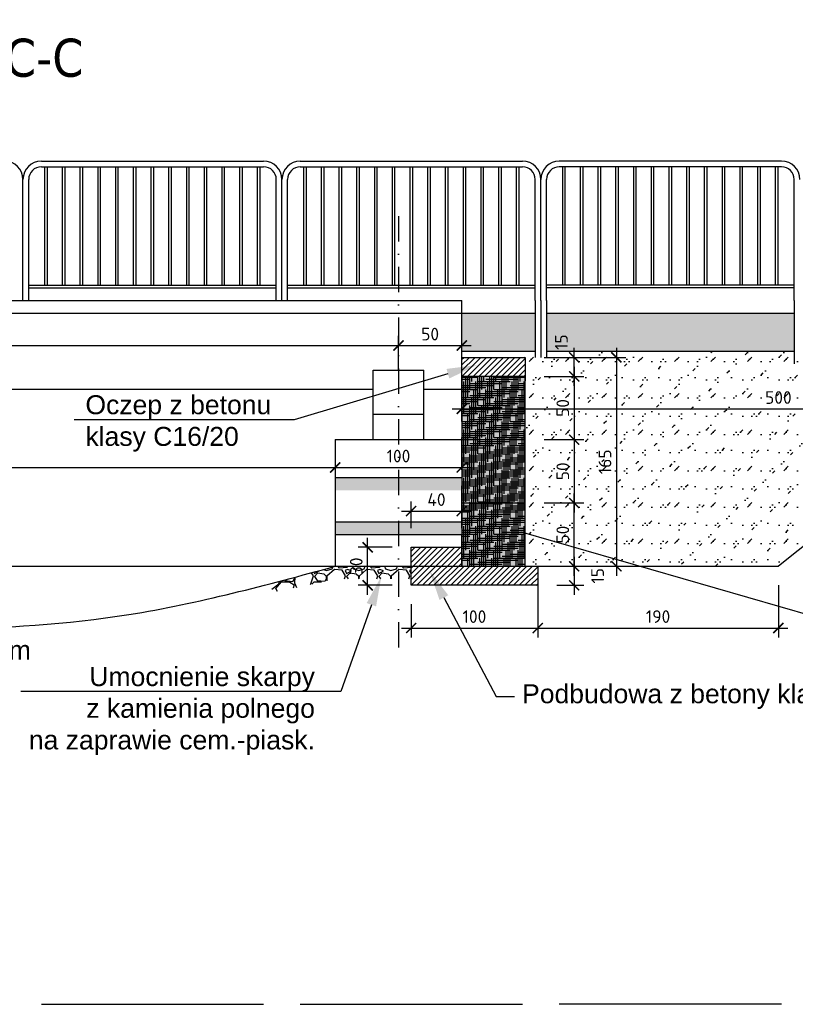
# Model space of a CAD drawing. Header units: millimetres. Extents: x 39946 to 45217, y -14924 to -13018.
# Tile 9 of 10: x 43553 to 44165, y -13811 to -13033. Entities that reach past the tile are written whole.
import ezdxf
from ezdxf import colors
from ezdxf.entities.mleader import LeaderData, LeaderLine
from ezdxf.math import Vec2, Vec3

# ---------------------------------------------------------------- set-up
doc = ezdxf.new("R2010")
doc.units = ezdxf.units.MM
doc.header["$LTSCALE"] = 40
doc.header["$PDMODE"] = 35
doc.header["$PDSIZE"] = 10
doc.linetypes.add('DASHDOT', pattern=[1, 0.5, -0.25, 0, -0.25])
doc.linetypes.add('DASHED2', pattern=[0.375, 0.25, -0.125])
doc.layers.get('0').transparency = 0.4
doc.layers.get('Defpoints').transparency = 0.4
for name, color, linetype in [('K01', 94, 'Continuous'), ('K025', 161, 'Continuous'), ('K035', 40, 'Continuous'), ('K10', 10, 'Continuous')]:
    doc.layers.add(name, color=color, linetype=linetype)
doc.styles.get("Standard").update_dxf_attribs({"font": 'isocpeur.ttf', "height": 10})
doc.linetypes.add('ZIGZAG', pattern='A,0.00254,-5.08,[131,ltypeshp.shx,S=5.08,R=0,X=-5.08,Y=0],-10.16,[131,ltypeshp.shx,S=5.08,R=180,X=5.08,Y=0],-5.08', length=20.32254)
doc.dimstyles.new('ARCHIC', dxfattribs={"dimtxt": 10, "dimasz": 8, "dimexe": 7.5, "dimexo": 15, "dimgap": 4, "dimtad": 1, "dimdec": 1, "dimrnd": 0.5, "dimtxsty": 'Standard', "dimblk": 'ARCHTICK', "dimcen": 12.5, "dimdle": 7.5, "dimclrd": 94, "dimclre": 94, "dimclrt": 151, "dimazin": 2, "dimtfac": 1, "dimtdec": 1, "dimtmove": 2, "dimatfit": 3, "dimfxl": 7.5, "dimarcsym": 0})

# ---------------------------------------------------------------- blocks, each defined once
blk = doc.blocks.new('_ArchTick')
at = {"color": 0, "linetype": 'ByBlock', "const_width": 0.15}
blk.add_lwpolyline([(-0.5, -0.5), (0.5, 0.5)], dxfattribs=at)
blk = doc.blocks.new('*D136')
at = {"layer": 'Defpoints', "color": 0}
for p in [(43861.72, -13480.11), (43961.72, -13480.11), (43961.72, -13513.85)]:
    blk.add_point(p, dxfattribs=at)
at = {"layer": 'K025', "color": 94, "lineweight": -2}
for p, q in [((43861.72, -13495.11), (43861.72, -13521.35)), ((43961.72, -13495.11), (43961.72, -13521.35)), ((43854.22, -13513.85), (43969.22, -13513.85))]:
    blk.add_line(p, q, dxfattribs=at)
at = {"layer": 'K025', "color": 94, "lineweight": -2, "xscale": 8, "yscale": 8, "zscale": 8, "rotation": 180}
blk.add_blockref('_ArchTick', (43861.72, -13513.85), dxfattribs=at)
at = {"layer": 'K025', "color": 94, "lineweight": -2, "xscale": 8, "yscale": 8, "zscale": 8}
blk.add_blockref('_ArchTick', (43961.72, -13513.85), dxfattribs=at)
at = {"layer": 'K025', "color": 151, "insert": (43911.72, -13504.85), "char_height": 10, "attachment_point": 5}
blk.add_mtext('100', dxfattribs=at)
blk = doc.blocks.new('*D137')
at = {"layer": 'Defpoints', "color": 0}
for p in [(43827.38, -13450.11), (43861.72, -13450.11), (43861.72, -13480.11)]:
    blk.add_point(p, dxfattribs=at)
at = {"layer": 'K025', "color": 94, "lineweight": -2}
for p, q in [((43827.38, -13487.61), (43827.38, -13442.61)), ((43846.72, -13450.11), (43819.88, -13450.11)), ((43846.72, -13480.11), (43819.88, -13480.11))]:
    blk.add_line(p, q, dxfattribs=at)
at = {"layer": 'K025', "color": 94, "lineweight": -2, "xscale": 8, "yscale": 8, "zscale": 8}
for p, rotation in [((43827.38, -13450.11), 90), ((43827.38, -13480.11), 270)]:
    blk.add_blockref('_ArchTick', p, dxfattribs=dict(at, rotation=rotation))
at = {"layer": 'K025', "color": 151, "insert": (43818.38, -13465.11), "char_height": 10, "attachment_point": 5, "rotation": 90}
blk.add_mtext('30', dxfattribs=at)
blk = doc.blocks.new('*D138')
at = {"layer": 'Defpoints', "color": 0}
for p in [(43961.72, -13465.11), (43961.72, -13480.11), (43990.48, -13480.11)]:
    blk.add_point(p, dxfattribs=at)
at = {"layer": 'K025', "color": 94, "lineweight": -2}
for p, q in [((43990.48, -13457.61), (43990.48, -13487.61)), ((43976.72, -13465.11), (43997.98, -13465.11)), ((43976.72, -13480.11), (43997.98, -13480.11))]:
    blk.add_line(p, q, dxfattribs=at)
at = {"layer": 'K025', "color": 94, "lineweight": -2, "xscale": 8, "yscale": 8, "zscale": 8}
for p, rotation in [((43990.48, -13465.11), 90), ((43990.48, -13480.11), 270)]:
    blk.add_blockref('_ArchTick', p, dxfattribs=dict(at, rotation=rotation))
at = {"layer": 'K025', "color": 151, "insert": (44008.98, -13472.61), "char_height": 10, "attachment_point": 5, "rotation": 90}
blk.add_mtext('15', dxfattribs=at)
blk = doc.blocks.new('*D139')
at = {"layer": 'Defpoints', "color": 0}
for p in [(43951.72, -13415.11), (43990.48, -13415.11), (43951.72, -13465.11)]:
    blk.add_point(p, dxfattribs=at)
at = {"layer": 'K025', "color": 94, "lineweight": -2}
for p, q in [((43990.48, -13472.61), (43990.48, -13407.61)), ((43966.72, -13415.11), (43997.98, -13415.11)), ((43966.72, -13465.11), (43997.98, -13465.11))]:
    blk.add_line(p, q, dxfattribs=at)
at = {"layer": 'K025', "color": 94, "lineweight": -2, "xscale": 8, "yscale": 8, "zscale": 8}
for p, rotation in [((43990.48, -13415.11), 90), ((43990.48, -13465.11), 270)]:
    blk.add_blockref('_ArchTick', p, dxfattribs=dict(at, rotation=rotation))
at = {"layer": 'K025', "color": 151, "insert": (43981.48, -13440.11), "char_height": 10, "attachment_point": 5, "rotation": 90}
blk.add_mtext('50', dxfattribs=at)
blk = doc.blocks.new('*D140')
at = {"layer": 'Defpoints', "color": 0}
for p in [(43951.72, -13315.11), (43951.72, -13365.11), (43990.48, -13365.11)]:
    blk.add_point(p, dxfattribs=at)
at = {"layer": 'K025', "color": 94, "lineweight": -2}
for p, q in [((43990.48, -13307.61), (43990.48, -13372.61)), ((43966.72, -13315.11), (43997.98, -13315.11)), ((43966.72, -13365.11), (43997.98, -13365.11))]:
    blk.add_line(p, q, dxfattribs=at)
at = {"layer": 'K025', "color": 94, "lineweight": -2, "xscale": 8, "yscale": 8, "zscale": 8}
for p, rotation in [((43990.48, -13315.11), 90), ((43990.48, -13365.11), 270)]:
    blk.add_blockref('_ArchTick', p, dxfattribs=dict(at, rotation=rotation))
at = {"layer": 'K025', "color": 151, "insert": (43981.48, -13340.11), "char_height": 10, "attachment_point": 5, "rotation": 90}
blk.add_mtext('50', dxfattribs=at)
blk = doc.blocks.new('*D141')
at = {"layer": 'Defpoints', "color": 0}
for p in [(43951.72, -13300.11), (43951.72, -13465.11), (44023.8, -13465.11)]:
    blk.add_point(p, dxfattribs=at)
at = {"layer": 'K025', "color": 94, "lineweight": -2}
for p, q in [((44023.8, -13292.61), (44023.8, -13472.61)), ((43966.72, -13300.11), (44031.3, -13300.11)), ((43966.72, -13465.11), (44031.3, -13465.11))]:
    blk.add_line(p, q, dxfattribs=at)
at = {"layer": 'K025', "color": 94, "lineweight": -2, "xscale": 8, "yscale": 8, "zscale": 8}
for p, rotation in [((44023.8, -13300.11), 90), ((44023.8, -13465.11), 270)]:
    blk.add_blockref('_ArchTick', p, dxfattribs=dict(at, rotation=rotation))
at = {"layer": 'K025', "color": 151, "insert": (44014.8, -13382.61), "char_height": 10, "attachment_point": 5, "rotation": 90}
blk.add_mtext('165', dxfattribs=at)
blk = doc.blocks.new('*D142')
at = {"layer": 'Defpoints', "color": 0}
for p in [(43951.72, -13300.11), (43990.48, -13300.11), (43951.72, -13315.11)]:
    blk.add_point(p, dxfattribs=at)
at = {"layer": 'K025', "color": 94, "lineweight": -2}
for p, q in [((43990.48, -13322.61), (43990.48, -13292.61)), ((43966.72, -13300.11), (43997.98, -13300.11)), ((43966.72, -13315.11), (43997.98, -13315.11))]:
    blk.add_line(p, q, dxfattribs=at)
at = {"layer": 'K025', "color": 94, "lineweight": -2, "xscale": 8, "yscale": 8, "zscale": 8}
for p, rotation in [((43990.48, -13300.11), 90), ((43990.48, -13315.11), 270)]:
    blk.add_blockref('_ArchTick', p, dxfattribs=dict(at, rotation=rotation))
at = {"layer": 'K025', "color": 151, "insert": (43980.35, -13288.11), "char_height": 10, "attachment_point": 5, "rotation": 90}
blk.add_mtext('15', dxfattribs=at)
blk = doc.blocks.new('*D143')
at = {"layer": 'Defpoints', "color": 0}
for p in [(43901.72, -13421.46), (43861.72, -13450.11), (43901.72, -13450.11)]:
    blk.add_point(p, dxfattribs=at)
at = {"layer": 'K035', "color": 94, "lineweight": -2}
for p, q in [((43861.72, -13435.11), (43861.72, -13413.96)), ((43901.72, -13435.11), (43901.72, -13413.96)), ((43854.22, -13421.46), (43909.22, -13421.46))]:
    blk.add_line(p, q, dxfattribs=at)
at = {"layer": 'K035', "color": 94, "lineweight": -2, "xscale": 8, "yscale": 8, "zscale": 8, "rotation": 180}
blk.add_blockref('_ArchTick', (43861.72, -13421.46), dxfattribs=at)
at = {"layer": 'K035', "color": 94, "lineweight": -2, "xscale": 8, "yscale": 8, "zscale": 8}
blk.add_blockref('_ArchTick', (43901.72, -13421.46), dxfattribs=at)
at = {"layer": 'K035', "color": 151, "insert": (43881.72, -13412.46), "char_height": 10, "attachment_point": 5}
blk.add_mtext('40', dxfattribs=at)
blk = doc.blocks.new('*D205')
at = {"layer": 'Defpoints', "color": 0}
for p in [(43961.72, -13465.11), (44151.72, -13465.11), (44151.72, -13513.85)]:
    blk.add_point(p, dxfattribs=at)
at = {"layer": 'K025', "color": 94, "lineweight": -2}
for p, q in [((43961.72, -13480.11), (43961.72, -13521.35)), ((44151.72, -13480.11), (44151.72, -13521.35)), ((43954.22, -13513.85), (44159.22, -13513.85))]:
    blk.add_line(p, q, dxfattribs=at)
at = {"layer": 'K025', "color": 94, "lineweight": -2, "xscale": 8, "yscale": 8, "zscale": 8, "rotation": 180}
blk.add_blockref('_ArchTick', (43961.72, -13513.85), dxfattribs=at)
at = {"layer": 'K025', "color": 94, "lineweight": -2, "xscale": 8, "yscale": 8, "zscale": 8}
blk.add_blockref('_ArchTick', (44151.72, -13513.85), dxfattribs=at)
at = {"layer": 'K025', "color": 151, "insert": (44056.72, -13504.85), "char_height": 10, "attachment_point": 5}
blk.add_mtext('190', dxfattribs=at)
blk = doc.blocks.new('*D209')
at = {"layer": 'Defpoints', "color": 0}
for p in [(44401.72, -13265.11), (43901.72, -13300.11), (44401.72, -13340.84)]:
    blk.add_point(p, dxfattribs=at)
at = {"layer": 'K025', "color": 94, "lineweight": -2}
for p, q in [((44401.72, -13280.11), (44401.72, -13348.34)), ((43901.72, -13315.11), (43901.72, -13348.34)), ((43894.22, -13340.84), (44409.22, -13340.84))]:
    blk.add_line(p, q, dxfattribs=at)
at = {"layer": 'K025', "color": 94, "lineweight": -2, "xscale": 8, "yscale": 8, "zscale": 8, "rotation": 180}
blk.add_blockref('_ArchTick', (43901.72, -13340.84), dxfattribs=at)
at = {"layer": 'K025', "color": 94, "lineweight": -2, "xscale": 8, "yscale": 8, "zscale": 8}
blk.add_blockref('_ArchTick', (44401.72, -13340.84), dxfattribs=at)
at = {"layer": 'K025', "color": 151, "insert": (44151.72, -13331.84), "char_height": 10, "attachment_point": 5}
blk.add_mtext('500', dxfattribs=at)
blk = doc.blocks.new('*D229')
at = {"layer": 'Defpoints', "color": 0}
for p in [(43101.72, -13387.06), (43801.72, -13387.06), (43801.72, -13387.06)]:
    blk.add_point(p, dxfattribs=at)
at = {"layer": 'K025', "color": 94, "lineweight": -2}
for p, q in [((43101.72, -13372.06), (43101.72, -13379.56)), ((43801.72, -13372.06), (43801.72, -13379.56)), ((43094.22, -13387.06), (43809.22, -13387.06))]:
    blk.add_line(p, q, dxfattribs=at)
at = {"layer": 'K025', "color": 94, "lineweight": -2, "xscale": 8, "yscale": 8, "zscale": 8, "rotation": 180}
blk.add_blockref('_ArchTick', (43101.72, -13387.06), dxfattribs=at)
at = {"layer": 'K025', "color": 94, "lineweight": -2, "xscale": 8, "yscale": 8, "zscale": 8}
blk.add_blockref('_ArchTick', (43801.72, -13387.06), dxfattribs=at)
at = {"layer": 'K025', "color": 151, "insert": (43451.72, -13378.06), "char_height": 10, "attachment_point": 5}
blk.add_mtext('700', dxfattribs=at)
blk = doc.blocks.new('*D230')
at = {"layer": 'Defpoints', "color": 0}
for p in [(43851.72, -13290.73), (43051.72, -13310.11), (43851.72, -13310.11)]:
    blk.add_point(p, dxfattribs=at)
at = {"layer": 'K025', "color": 94, "lineweight": -2}
for p, q in [((43051.72, -13295.11), (43051.72, -13283.23)), ((43851.72, -13295.11), (43851.72, -13283.23)), ((43044.22, -13290.73), (43859.22, -13290.73))]:
    blk.add_line(p, q, dxfattribs=at)
at = {"layer": 'K025', "color": 94, "lineweight": -2, "xscale": 8, "yscale": 8, "zscale": 8, "rotation": 180}
blk.add_blockref('_ArchTick', (43051.72, -13290.73), dxfattribs=at)
at = {"layer": 'K025', "color": 94, "lineweight": -2, "xscale": 8, "yscale": 8, "zscale": 8}
blk.add_blockref('_ArchTick', (43851.72, -13290.73), dxfattribs=at)
at = {"layer": 'K025', "color": 151, "insert": (43451.72, -13281.73), "char_height": 10, "attachment_point": 5}
blk.add_mtext('800', dxfattribs=at)
blk = doc.blocks.new('*D232')
at = {"layer": 'Defpoints', "color": 0}
for p in [(43901.72, -13290.73), (43851.72, -13325.11), (43901.72, -13325.11)]:
    blk.add_point(p, dxfattribs=at)
at = {"layer": 'K025', "color": 94, "lineweight": -2}
for p, q in [((43851.72, -13310.11), (43851.72, -13283.23)), ((43901.72, -13310.11), (43901.72, -13283.23)), ((43844.22, -13290.73), (43909.22, -13290.73))]:
    blk.add_line(p, q, dxfattribs=at)
at = {"layer": 'K025', "color": 94, "lineweight": -2, "xscale": 8, "yscale": 8, "zscale": 8, "rotation": 180}
blk.add_blockref('_ArchTick', (43851.72, -13290.73), dxfattribs=at)
at = {"layer": 'K025', "color": 94, "lineweight": -2, "xscale": 8, "yscale": 8, "zscale": 8}
blk.add_blockref('_ArchTick', (43901.72, -13290.73), dxfattribs=at)
at = {"layer": 'K025', "color": 151, "insert": (43876.72, -13281.73), "char_height": 10, "attachment_point": 5}
blk.add_mtext('50', dxfattribs=at)
blk = doc.blocks.new('*D234')
at = {"layer": 'Defpoints', "color": 0}
for p in [(43801.72, -13365.11), (43901.72, -13365.11), (43901.72, -13387.06)]:
    blk.add_point(p, dxfattribs=at)
at = {"layer": 'K025', "color": 94, "lineweight": -2}
for p, q in [((43801.72, -13380.11), (43801.72, -13394.56)), ((43901.72, -13380.11), (43901.72, -13394.56)), ((43794.22, -13387.06), (43909.22, -13387.06))]:
    blk.add_line(p, q, dxfattribs=at)
at = {"layer": 'K025', "color": 94, "lineweight": -2, "xscale": 8, "yscale": 8, "zscale": 8, "rotation": 180}
blk.add_blockref('_ArchTick', (43801.72, -13387.06), dxfattribs=at)
at = {"layer": 'K025', "color": 94, "lineweight": -2, "xscale": 8, "yscale": 8, "zscale": 8}
blk.add_blockref('_ArchTick', (43901.72, -13387.06), dxfattribs=at)
at = {"layer": 'K025', "color": 151, "insert": (43851.72, -13378.06), "char_height": 10, "attachment_point": 5}
blk.add_mtext('100', dxfattribs=at)
blk = doc.blocks.new('*D236')
at = {"layer": 'Defpoints', "color": 0}
for p in [(43951.72, -13365.11), (43951.72, -13415.11), (43990.48, -13415.11)]:
    blk.add_point(p, dxfattribs=at)
at = {"layer": 'K025', "color": 94, "lineweight": -2}
for p, q in [((43990.48, -13357.61), (43990.48, -13422.61)), ((43966.72, -13365.11), (43997.98, -13365.11)), ((43966.72, -13415.11), (43997.98, -13415.11))]:
    blk.add_line(p, q, dxfattribs=at)
at = {"layer": 'K025', "color": 94, "lineweight": -2, "xscale": 8, "yscale": 8, "zscale": 8}
for p, rotation in [((43990.48, -13365.11), 90), ((43990.48, -13415.11), 270)]:
    blk.add_blockref('_ArchTick', p, dxfattribs=dict(at, rotation=rotation))
at = {"layer": 'K025', "color": 151, "insert": (43981.48, -13390.11), "char_height": 10, "attachment_point": 5, "rotation": 90}
blk.add_mtext('50', dxfattribs=at)

msp = doc.modelspace()

# ---------------------------------------------------------------- hatches: boundary and pattern name
at = {"layer": 'K01'}
h = msp.add_hatch(dxfattribs=at)
h.set_pattern_fill('AR-CONC', color=256, scale=0.1)
h.set_pattern_definition([(50, (44709.252, -13840.786), (18.21847, -1.5939), [1.905, -20.955]), (355, (44709.252, -13840.786), (-3.52434, 19.1057), [1.524, -16.76406]), (100.4514, (44710.77, -13840.919), (14.69412, 17.51178), [1.619, -17.80902]), (46.1842, (44709.252, -13835.706), (27.1079, -4.20423), [2.8575, -31.4325]), (96.6356, (44711.51, -13836.056), (23.7404, 24.7426), [2.4285, -26.71356]), (351.184, (44709.252, -13835.706), (23.7404, 24.7426), [2.286, -25.146]), (21, (44711.792, -13836.976), (15.16144, -10.22652), [1.905, -20.955]), (326, (44711.792, -13836.976), (6.1802, 18.4188), [1.524, -16.764]), (71.4514, (44713.056, -13837.828), (21.34164, 8.19228), [1.619, -17.809]), (37.5, (44709.252, -13840.786), (0.30886, 8.455504), [0, -16.5608, 0, -17.018, 0, -16.8275]), (7.5, (44709.252, -13840.786), (6.68197, 10.01806), [0, -9.7028, 0, -16.1798, 0, -6.4135]), (327.5, (44703.588, -13840.786), (13.55906, -0.572874), [0, -6.35, 0, -19.812, 0, -26.289]), (317.5, (44701.048, -13840.786), (14.81292, 2.54265), [0, -8.255, 0, -13.1572, 0, -18.669])])
h.paths.add_polyline_path([(44364.22, -13295.11), (44173.22, -13295.11), (44173.22, -13265.11), (44301.4, -13265.11), (44298.3, -13274.81), (44305.51, -13265.11), (44323.22, -13265.11), (44368.72, -13265.11), (44368.72, -13291.51)])
h.paths.add_polyline_path([(43968.72, -13295.11), (44164.22, -13295.11), (44164.22, -13265.11), (43968.72, -13265.11)])
h.paths.add_polyline_path([(43901.72, -13265.11), (43901.72, -13295.11), (43959.72, -13295.11), (43959.72, -13265.11)])
h.paths.add_polyline_path([(44373.22, -13287.91), (44373.22, -13265.11), (44401.72, -13265.11)])
h.paths.add_polyline_path([(43987.85, -13278.47), (43987.85, -13297.75), (43972.85, -13297.75), (43972.85, -13278.47)], flags=9)
h = msp.add_hatch(dxfattribs=at)
h.set_pattern_fill('GROUT', color=256, scale=0.1, angle=45)
h.set_pattern_definition([(45, (43940.438, -13454.33), (-12.5724, 16.1645), [2.54, -17.78]), (45, (43936.846, -13447.147), (-14.3684, 14.3684), [0, -20.32]), (45, (43936.846, -13457.923), (-8.9803, 19.7566), [0, -20.32]), (45, (43926.07, -13447.147), (0, 28.7368), [5.08, -35.56]), (45, (43945.826, -13445.35), (-14.3684, 14.3684), [0, -20.32]), (45, (43944.03, -13450.739), (-10.7763, 17.9605), [0, -20.32]), (45, (43944.03, -13447.147), (-14.3684, 14.3684), [0, -20.32]), (45, (43927.865, -13445.35), (-14.3684, 14.3684), [0, -20.32])])
h.paths.add_polyline_path([(43936.85, -13300.11), (43944.25, -13295.11), (44364.22, -13295.11), (44314.73, -13334.7), (44305.35, -13316.91), (44308.88, -13315.04), (44294.15, -13295.68), (44301.81, -13318.77), (44305.35, -13316.91), (44314.73, -13334.7), (44151.72, -13465.11), (44043.23, -13465.11), (43951.72, -13438.66), (43951.72, -13318.69), (43951.72, -13300.11)])
h.paths.add_polyline_path([(43951.72, -13465.11), (44043.23, -13465.11), (43951.72, -13438.66)])
h = msp.add_hatch(dxfattribs=at)
h.set_pattern_fill('ANSI31', color=256)
h.set_pattern_definition([(45, (43901.7204, -13315.1073), (-2.24506, 2.24506), [])])
h.paths.add_polyline_path([(43901.72, -13315.11), (43951.72, -13315.11), (43951.72, -13300.11), (43901.72, -13300.11)])
h = msp.add_hatch(dxfattribs=at)
h.set_pattern_fill('ANGLE', color=256)
h.set_pattern_definition([(0, (42951.7204, -13465.107), (0, 6.985), [5.08, -1.905]), (90, (42951.7204, -13465.107), (-6.985, 4e-16), [5.08, -1.905])])
h.paths.add_polyline_path([(43901.72, -13465.11), (43951.72, -13465.11), (43951.72, -13415.11), (43901.72, -13415.11)])
h.paths.add_polyline_path([(43901.72, -13415.11), (43951.72, -13415.11), (43951.72, -13318.69), (43951.72, -13315.11), (43901.72, -13315.11), (43901.72, -13325.11)])
h.paths.add_polyline_path([(42951.72, -13465.11), (43001.72, -13465.11), (43001.72, -13415.11), (42951.72, -13415.11)])
h.paths.add_polyline_path([(42951.72, -13415.11), (43001.72, -13415.11), (43001.72, -13325.11), (43001.72, -13315.11), (42951.72, -13315.11), (42951.72, -13318.69)])
h = msp.add_hatch(dxfattribs=at)
h.set_pattern_fill('HOUND', color=256)
h.set_pattern_definition([(0, (43901.7204, -13465.1073), (6.35, 1.5875), [25.4, -12.7]), (90, (43901.7204, -13465.1073), (-1.5875, -6.35), [25.4, -12.7])])
h.paths.add_polyline_path([(43901.72, -13465.11), (43901.72, -13390.11), (43951.72, -13390.11), (43951.72, -13465.11)])
h.paths.add_polyline_path([(43901.72, -13390.11), (43901.72, -13365.11), (43951.72, -13315.11), (43951.72, -13318.69), (43951.72, -13390.11)])
h.paths.add_polyline_path([(43901.72, -13365.11), (43951.72, -13315.11), (43901.72, -13315.11), (43901.72, -13325.11)])
h = msp.add_hatch(dxfattribs=at)
h.set_pattern_fill('ANSI31', color=256)
h.set_pattern_definition([(45, (43861.7204, -13480.1073), (-2.24506, 2.24506), [])])
h.paths.add_polyline_path([(43861.72, -13480.11), (43891.72, -13480.11), (43961.72, -13480.11), (43961.72, -13465.11), (43901.72, -13465.11), (43861.72, -13465.11)])
h.paths.add_polyline_path([(43861.72, -13465.11), (43901.72, -13465.11), (43901.72, -13450.11), (43861.72, -13450.11)])
h = msp.add_hatch(dxfattribs=at)
h.set_pattern_fill('GRAVEL', color=256, angle=180)
h.set_pattern_definition([(228.01279, (44879.9278, -12193.715), (-203.2, -228.6), [3.4172, -338.30484]), (184.96974, (44877.6418, -12196.255), (304.7999999, 25.40000145), [5.86405, -580.5405]), (132.51045, (44871.7998, -12196.763), (254.0000001, -279.3999999), [4.1348, -409.34723]), (267.27369, (44861.8938, -12203.113), (25.40000005, 508), [5.34005, -528.66437]), (292.833654, (44861.6398, -12208.447), (-127, 304.8), [5.23634, -518.39808]), (357.27369, (44863.6718, -12213.273), (-508, 25.40000005), [5.34005, -528.66437]), (37.69424, (44869.0058, -12213.527), (-330.2, -254), [7.06194, -699.13115]), (72.25533, (44874.5938, -12209.209), (177.80000005, 558.8), [6.6672, -660.05257]), (121.429566, (44876.6258, -12202.859), (-203.2, 330.2), [5.35813, -530.45546]), (175.23636, (44873.8318, -12198.287), (279.4, -25.4), [6.11713, -299.73937]), (222.39744, (44867.7358, -12197.779), (-304.8, -279.4), [7.91078, -783.16773]), (138.81407, (44887.0398, -12203.367), (-177.8, 152.4), [2.70005, -267.30566]), (171.469234, (44885.0078, -12201.589), (330.2, -50.7999999), [5.13682, -508.5464]), (225, (44879.928, -12200.827), (7e-15, -25.4), [3.5921, -32.32893]), (203.1986, (44878.1498, -12197.779), (127, 50.8), [1.9344, -191.50622]), (291.8014, (44876.372, -12198.541), (-25.4, 76.2), [2.73566, -134.04753]), (30.96376, (44877.3878, -12201.081), (76.2, 50.8), [4.4432, -143.66298]), (161.56505, (44881.198, -12198.795), (50.8, -25.4), [3.21287, -77.10898]), (16.38954, (44861.6398, -12198.541), (254, 76.2), [4.50088, -445.58827]), (70.34618, (44865.9578, -12197.271), (-101.6, -279.4), [3.776, -373.82216]), (293.1986, (44881.1978, -12193.715), (-50.8, 127), [3.8688, -189.57184]), (343.61046, (44882.7218, -12197.271), (-254, 76.2), [4.50088, -445.58827]), (339.44395, (44861.6398, -12214.289), (-127, 50.8), [4.34035, -212.67734]), (294.77514, (44865.7038, -12215.813), (-127.0000002, 279.4), [3.63672, -360.03593]), (66.8014, (44881.4518, -12219.115), (50.8, 127), [3.8688, -189.57184]), (17.35402, (44882.9758, -12215.559), (-330.2, -101.6), [4.25783, -421.52376]), (69.44395, (44869.0058, -12219.115), (-50.8, -127), [2.17018, -214.84752]), (101.30993, (44879.928, -12219.115), (-25.4, 101.6), [1.29515, -128.21995]), (165.96376, (44879.674, -12217.845), (76.2, -25.4), [5.23634, -99.49055]), (186.00901, (44874.5938, -12216.575), (254, 25.4), [4.85267, -480.41365]), (303.69007, (44877.388, -12203.367), (-25.4, 50.8), [3.66324, -87.91776]), (353.157227, (44879.4198, -12206.415), (431.8, -50.8), [6.39557, -633.1601]), (60.9454, (44885.7698, -12207.177), (-101.6, -177.8), [2.61508, -258.89392]), (90, (44887.04, -12204.89), (-25.4, 25.4), [1.524, -23.876]), (120.25644, (44874.0858, -12215.813), (101.6, -177.8), [3.52867, -349.3394]), (48.01279, (44872.3078, -12212.765), (203.2, 228.6), [6.83443, -334.88762]), (0, (44876.88, -12207.685), (25.4, 25.4), [6.604, -18.796]), (325.30485, (44883.4838, -12207.685), (254.0000001, -177.7999999), [4.0161, -397.59317]), (254.0546, (44886.7858, -12209.971), (-25.4, -101.6), [3.6983, -181.2165]), (207.645975, (44885.7698, -12213.527), (-482.6, -253.99999997), [6.02145, -596.12464]), (175.42608, (44880.4358, -12216.321), (-330.2, 25.4), [6.3703, -630.65846])])
edge = h.paths.add_edge_path()
edge.add_line((43851.72, -13475.11), (43851.72, -13465.11))
edge.add_line((43851.72, -13465.11), (43801.72, -13465.11))
edge.add_spline(control_points=[(43801.72, -13465.11), (43798.81, -13465.9), (43795.9, -13466.69), (43792.98, -13467.48)], knot_values=[0, 0, 0, 0, 9.032985, 9.032985, 9.032985, 9.032985], degree=3, periodic=0)
edge.add_line((43792.98, -13467.48), (43784.42, -13478.94))
edge.add_spline(control_points=[(43784.42, -13478.94), (43790.19, -13477.66), (43795.95, -13476.39), (43801.72, -13475.11)], knot_values=[0, 0, 0, 0, 17.658565, 17.658565, 17.658565, 17.658565], degree=3, periodic=0)
edge.add_line((43801.72, -13475.11), (43851.72, -13475.11))
edge = h.paths.add_edge_path()
edge.add_line((43780.32, -13470.91), (43774.12, -13481.21))
edge.add_spline(control_points=[(43774.12, -13481.21), (43766.66, -13482.85), (43759.19, -13484.49), (43751.72, -13486.1)], knot_values=[28.170951, 28.170951, 28.170951, 28.170951, 51.028041, 51.028041, 51.028041, 51.028041], degree=3, periodic=0)
edge.add_line((43751.72, -13486.1), (43751.72, -13478.53))
edge.add_spline(control_points=[(43751.72, -13478.53), (43761.26, -13476.02), (43770.79, -13473.48), (43780.32, -13470.91)], knot_values=[21.842068, 21.842068, 21.842068, 21.842068, 51.028041, 51.028041, 51.028041, 51.028041], degree=3, periodic=0)
edge = h.paths.add_edge_path()
edge.add_line((43780.32, -13470.91), (43774.12, -13481.21))
edge.add_spline(control_points=[(43774.12, -13481.21), (43777.55, -13480.45), (43780.99, -13479.7), (43784.42, -13478.94)], knot_values=[17.658565, 17.658565, 17.658565, 17.658565, 28.170951, 28.170951, 28.170951, 28.170951], degree=3, periodic=0)
edge.add_line((43784.42, -13478.94), (43792.98, -13467.48))
edge.add_spline(control_points=[(43792.98, -13467.48), (43788.85, -13468.6), (43784.72, -13469.72), (43780.32, -13470.91)], knot_values=[9.032985, 9.032985, 9.032985, 9.032985, 21.842068, 21.842068, 21.842068, 21.842068], degree=3, periodic=0)
h.paths.add_polyline_path([(43861.72, -13465.11), (43851.72, -13465.11), (43851.72, -13475.11), (43861.72, -13475.11)])
at = {"layer": 'K025'}
h = msp.add_hatch(color=256, dxfattribs=at)
h.dxf.hatch_style = 1
h.paths.add_polyline_path([(43801.72, -13405.11), (43901.72, -13405.11), (43901.72, -13395.11), (43801.72, -13395.11)])
h = msp.add_hatch(color=256, dxfattribs=at)
h.dxf.hatch_style = 1
h.paths.add_polyline_path([(43801.72, -13440.11), (43901.72, -13440.11), (43901.72, -13430.11), (43801.72, -13430.11)])

# ---------------------------------------------------------------- linework, layer by layer
at = {"layer": 'K01', "linetype": 'DASHDOT'}
msp.add_line((43851.72, -13188.57), (43851.72, -13536.31), dxfattribs=at)
msp.add_line((43851.72, -13188.57), (43851.72, -13536.31), dxfattribs=at)
at = {"layer": 'K01'}
msp.add_line((43101.72, -13465.11), (43901.72, -13465.11), dxfattribs=at)
at = {"layer": 'K01', "linetype": 'DASHED2'}
msp.add_line((43861.72, -13465.11), (43901.72, -13465.11), dxfattribs=at)
at = {"layer": 'K025'}
for p, q in [((43569.72, -13145.11), (43745.22, -13145.11)), ((43774.22, -13145.11), (43949.72, -13145.11)), ((44154.22, -13145.11), (43978.72, -13145.11)), ((43569.72, -13149.61), (43745.22, -13149.61)), ((43572.47, -13243.11), (43572.47, -13149.62)), ((43574.47, -13243.11), (43574.47, -13149.61)), ((43586.47, -13243.11), (43586.47, -13149.61)), ((43588.47, -13243.11), (43588.47, -13149.61)), ((43600.47, -13243.11), (43600.47, -13149.61)), ((43602.47, -13243.11), (43602.47, -13149.61)), ((43614.47, -13243.11), (43614.47, -13149.61)), ((43616.47, -13243.11), (43616.47, -13149.61)), ((43628.47, -13243.11), (43628.47, -13149.61)), ((43630.47, -13243.11), (43630.47, -13149.61)), ((43642.47, -13243.11), (43642.47, -13149.61)), ((43644.47, -13243.11), (43644.47, -13149.61)), ((43656.47, -13243.11), (43656.47, -13149.61)), ((43658.47, -13243.11), (43658.47, -13149.61)), ((43670.47, -13243.11), (43670.47, -13149.61)), ((43672.47, -13243.11), (43672.47, -13149.61)), ((43684.47, -13243.11), (43684.47, -13149.61)), ((43686.47, -13243.11), (43686.47, -13149.61)), ((43698.47, -13243.11), (43698.47, -13149.61)), ((43700.47, -13243.11), (43700.47, -13149.61)), ((43712.47, -13243.11), (43712.47, -13149.61)), ((43714.47, -13243.11), (43714.47, -13149.61)), ((43726.47, -13243.11), (43726.47, -13149.61)), ((43728.47, -13243.11), (43728.47, -13149.61)), ((43740.47, -13243.11), (43740.47, -13149.61)), ((43742.47, -13243.11), (43742.47, -13149.61)), ((43774.22, -13149.61), (43949.72, -13149.61)), ((43776.97, -13243.11), (43776.97, -13149.62)), ((43778.97, -13243.11), (43778.97, -13149.61)), ((43790.97, -13243.11), (43790.97, -13149.61)), ((43792.97, -13243.11), (43792.97, -13149.61)), ((43804.97, -13243.11), (43804.97, -13149.61)), ((43806.97, -13243.11), (43806.97, -13149.61)), ((43818.97, -13243.11), (43818.97, -13149.61)), ((43820.97, -13243.11), (43820.97, -13149.61)), ((43832.97, -13243.11), (43832.97, -13149.61)), ((43834.97, -13243.11), (43834.97, -13149.61)), ((43846.97, -13243.11), (43846.97, -13149.61)), ((43848.97, -13243.11), (43848.97, -13149.61)), ((43860.97, -13243.11), (43860.97, -13149.61)), ((43862.97, -13243.11), (43862.97, -13149.61)), ((43874.97, -13243.11), (43874.97, -13149.61)), ((43876.97, -13243.11), (43876.97, -13149.61)), ((43888.97, -13243.11), (43888.97, -13149.61)), ((43890.97, -13243.11), (43890.97, -13149.61)), ((43902.97, -13243.11), (43902.97, -13149.61)), ((43904.97, -13243.11), (43904.97, -13149.61)), ((43916.97, -13243.11), (43916.97, -13149.61)), ((43918.97, -13243.11), (43918.97, -13149.61)), ((43930.97, -13243.11), (43930.97, -13149.61)), ((43932.97, -13243.11), (43932.97, -13149.61)), ((43944.97, -13243.11), (43944.97, -13149.61)), ((43946.97, -13243.11), (43946.97, -13149.61)), ((44154.22, -13149.61), (43978.72, -13149.61)), ((43981.47, -13243.11), (43981.47, -13149.61)), ((43983.47, -13243.11), (43983.47, -13149.61)), ((43995.47, -13243.11), (43995.47, -13149.61)), ((43997.47, -13243.11), (43997.47, -13149.61)), ((44009.47, -13243.11), (44009.47, -13149.61)), ((44011.47, -13243.11), (44011.47, -13149.61)), ((44023.47, -13243.11), (44023.47, -13149.61)), ((44025.47, -13243.11), (44025.47, -13149.61)), ((44037.47, -13243.11), (44037.47, -13149.61)), ((44039.47, -13243.11), (44039.47, -13149.61)), ((44051.47, -13243.11), (44051.47, -13149.61)), ((44053.47, -13243.11), (44053.47, -13149.61)), ((44065.47, -13243.11), (44065.47, -13149.61)), ((44067.47, -13243.11), (44067.47, -13149.61)), ((44079.47, -13243.11), (44079.47, -13149.61)), ((44081.47, -13243.11), (44081.47, -13149.61)), ((44093.47, -13243.11), (44093.47, -13149.61)), ((44095.47, -13243.11), (44095.47, -13149.61)), ((44107.47, -13243.11), (44107.47, -13149.61)), ((44109.47, -13243.11), (44109.47, -13149.61)), ((44121.47, -13243.11), (44121.47, -13149.61)), ((44123.47, -13243.11), (44123.47, -13149.61)), ((44135.47, -13243.11), (44135.47, -13149.61)), ((44137.47, -13243.11), (44137.47, -13149.61)), ((44149.47, -13243.11), (44149.47, -13149.61)), ((44151.47, -13243.11), (44151.47, -13149.62)), ((43555.22, -13255.11), (43555.22, -13159.61)), ((43555.22, -13255.11), (43555.22, -13159.61)), ((43559.72, -13255.11), (43559.72, -13159.61)), ((43755.22, -13255.11), (43755.22, -13159.61)), ((43759.72, -13255.11), (43759.72, -13159.61)), ((43759.72, -13255.11), (43759.72, -13159.61)), ((43764.22, -13255.11), (43764.22, -13159.61)), ((43959.72, -13255.11), (43959.72, -13159.61)), ((43964.22, -13255.11), (43964.22, -13159.61)), ((43964.22, -13255.11), (43964.22, -13159.61)), ((43968.72, -13255.11), (43968.72, -13159.61)), ((44164.22, -13255.11), (44164.22, -13159.61)), ((43559.72, -13243.11), (43755.22, -13243.11)), ((43559.72, -13245.11), (43755.22, -13245.11)), ((43764.22, -13243.11), (43959.72, -13243.11)), ((43764.22, -13245.11), (43959.72, -13245.11)), ((44164.22, -13243.11), (43968.72, -13243.11)), ((44164.22, -13245.11), (43968.72, -13245.11)), ((43001.72, -13255.11), (43901.72, -13255.11)), ((43901.72, -13265.11), (43901.72, -13255.11)), ((43959.72, -13255.11), (43959.72, -13300.11)), ((43964.22, -13255.11), (43964.22, -13300.11)), ((43968.72, -13255.11), (43968.72, -13300.11)), ((44164.22, -13255.11), (44164.22, -13305.11)), ((43001.72, -13265.11), (43959.72, -13265.11)), ((43901.72, -13325.11), (43901.72, -13265.11)), ((43901.72, -13265.11), (43909.72, -13265.11)), ((43918.72, -13265.11), (43959.72, -13265.11)), ((43968.72, -13265.11), (44001.72, -13265.11)), ((43968.72, -13265.11), (44164.22, -13265.11)), ((44401.72, -13265.11), (44151.72, -13465.11)), ((43901.72, -13295.11), (43909.72, -13295.11)), ((43901.72, -13295.11), (43959.72, -13295.11)), ((43968.72, -13295.11), (44164.22, -13295.11)), ((43901.72, -13315.11), (43901.72, -13300.11)), ((43901.72, -13300.11), (43951.72, -13300.11)), ((43951.72, -13300.11), (43951.72, -13318.69)), ((43831.72, -13310.11), (43871.72, -13310.11)), ((43831.72, -13365.11), (43831.72, -13310.11)), ((43871.72, -13365.11), (43871.72, -13310.11)), ((43951.72, -13315.11), (43901.72, -13315.11)), ((43901.72, -13315.11), (43901.72, -13465.11)), ((43951.72, -13465.11), (43951.72, -13315.11)), ((43071.72, -13325.11), (43831.72, -13325.11)), ((43871.72, -13325.11), (43901.72, -13325.11)), ((43831.72, -13345.11), (43871.72, -13345.11)), ((43801.72, -13365.11), (43801.72, -13465.11)), ((43801.72, -13365.11), (43901.72, -13365.11)), ((43901.72, -13365.11), (43901.72, -13465.11)), ((43901.72, -13365.11), (43951.72, -13365.11)), ((43801.72, -13395.11), (43901.72, -13395.11)), ((43901.72, -13415.11), (43951.72, -13415.11)), ((43801.72, -13430.11), (43901.72, -13430.11)), ((43801.72, -13440.11), (43901.72, -13440.11)), ((43861.72, -13480.11), (43861.72, -13450.11)), ((43861.72, -13450.11), (43901.72, -13450.11)), ((43801.72, -13465.11), (43861.72, -13465.11)), ((43801.72, -13465.11), (44151.72, -13465.11)), ((43901.72, -13465.11), (44001.72, -13465.11)), ((43961.72, -13465.11), (43961.72, -13480.11)), ((43891.72, -13480.11), (43861.72, -13480.11)), ((43961.72, -13480.11), (43891.72, -13480.11)), ((43569.72, -13811.02), (43745.22, -13811.02)), ((43774.22, -13811.02), (43949.72, -13811.02)), ((44154.22, -13811.02), (43978.72, -13811.02))]:
    msp.add_line(p, q, dxfattribs=at)
for centre, radius, start, end in [((43540.72, -13159.61), 14.5, 0, 90), ((43569.72, -13159.61), 14.5, 90, 180), ((43745.22, -13159.61), 14.5, 0, 90), ((43774.22, -13159.61), 14.5, 90, 180), ((43949.72, -13159.61), 14.5, 0, 90), ((43978.72, -13159.61), 14.5, 90, 180), ((44154.22, -13159.61), 14.5, 0, 90), ((43569.72, -13159.61), 10, 90, 180), ((43745.22, -13159.61), 10, 0, 90), ((43774.22, -13159.61), 10, 90, 180), ((43949.72, -13159.61), 10, 0, 90), ((43978.72, -13159.61), 10, 90, 180), ((44154.22, -13159.61), 10, 0, 90)]:
    msp.add_arc(centre, radius, start, end, dxfattribs=at)
msp.add_spline([(43101.72, -13465.11), (43354.91, -13510.2), (43490.4, -13514.79), (43638.79, -13503.19), (43801.72, -13465.11)], degree=3, dxfattribs=at)

# ---------------------------------------------------------------- texts
at = {"layer": 'K10', "char_height": 30, "width": 662.7761, "attachment_point": 1, "bg_fill": 2}
for s, insert in [('{\\fTahoma|b0|i0|c238|p34;Przekrój C-C}', (43386.83, -13048.46)), ('{\\fTahoma|b0|i0|c238|p34;Widok B-B}', (43349.98, -13688.05))]:
    msp.add_mtext(s, dxfattribs=dict(at, insert=insert))

# ---------------------------------------------------------------- dimensions: what is measured, and where the dimension line sits
at = {"layer": 'K025'}
for base, p1, p2, picture, middle in [((44401.72, -13340.84), (43901.72, -13300.11), (44401.72, -13265.11), '*D209', (44151.72, -13331.84)), ((43901.72, -13290.73), (43851.72, -13325.11), (43901.72, -13325.11), '*D232', (43876.72, -13281.73)), ((43901.72, -13387.06), (43801.72, -13365.11), (43901.72, -13365.11), '*D234', (43851.72, -13378.06)), ((44151.72, -13513.85), (43961.72, -13465.11), (44151.72, -13465.11), '*D205', (44056.72, -13504.85))]:
    dim = msp.add_linear_dim(base=base, p1=p1, p2=p2, dimstyle='ARCHIC', dxfattribs=at)
    dim.commit()
    dim.dimension.update_dxf_attribs({"geometry": picture, "text_midpoint": middle})
for p1, p2, distance, picture, middle in [((43051.72, -13310.11), (43851.72, -13310.11), 19.38, '*D230', (43451.72, -13281.73)), ((43951.72, -13300.11), (43951.72, -13465.11), 72.08, '*D141', (44014.8, -13382.61)), ((43951.72, -13315.11), (43951.72, -13365.11), 38.76, '*D140', (43981.48, -13340.11)), ((43951.72, -13365.11), (43951.72, -13415.11), 38.76, '*D236', (43981.48, -13390.11)), ((43101.72, -13387.06), (43801.72, -13387.06), 0, '*D229', (43451.72, -13378.06)), ((43951.72, -13465.11), (43951.72, -13415.11), -38.76, '*D139', (43981.48, -13440.11)), ((43861.72, -13480.11), (43861.72, -13450.11), 34.34, '*D137', (43818.38, -13465.11)), ((43961.72, -13465.11), (43961.72, -13480.11), 28.76, '*D138', (44008.98, -13472.61)), ((43861.72, -13480.11), (43961.72, -13480.11), -33.74, '*D136', (43911.72, -13504.85))]:
    dim = msp.add_aligned_dim(p1=p1, p2=p2, distance=distance, dimstyle='ARCHIC', dxfattribs=at)
    dim.commit()
    dim.dimension.update_dxf_attribs({"geometry": picture, "text_midpoint": middle})
dim = msp.add_linear_dim(base=(43990.48, -13300.11), p1=(43951.72, -13315.11), p2=(43951.72, -13300.11), angle=90, dimstyle='ARCHIC', dxfattribs=at)
dim.commit()
dim.dimension.update_dxf_attribs({"geometry": '*D142', "text_midpoint": (43980.35, -13288.11), "dimtype": 161})
at = {"layer": 'K035'}
dim = msp.add_aligned_dim(p1=(43861.72, -13450.11), p2=(43901.72, -13450.11), distance=28.64, dimstyle='ARCHIC', dxfattribs=at)
dim.commit()
dim.dimension.update_dxf_attribs({"geometry": '*D143', "text_midpoint": (43881.72, -13412.46)})

# ---------------------------------------------------------------- leaders
at = {"layer": 'K01', "linetype": 'ZIGZAG'}
ml = msp.add_multileader_mtext('Standard', dxfattribs=at)
ml.set_content('{\\f@Arial Unicode MS|b0|i0|c238|p34;Oczep z betonu \\Pklasy C16/20}', color=256)
ml.set_leader_properties()
ml.build(insert=Vec2(0, 0))
ml.multileader.update_dxf_attribs({"text_right_attachment_type": 6, "dogleg_length": 0.36, "arrow_head_size": 24, "scale": 3})
ctx = ml.context
ctx.base_point, ctx.scale, ctx.char_height, ctx.arrow_head_size, ctx.landing_gap_size, ctx.plane_origin = Vec3(43598.52, -13339.73), 3, 15, 24, 6, Vec3(44596.25, -13083.35)
ctx.right_attachment = 6
notes = []
notes.append((ctx, [(0, (1, 1, 0), (43769.42, -13349.43), (-1, 0), 14.55, [(0, [(43913.75, -13306.14)], 256, [])])]))
ctx.mtext.insert, ctx.mtext.width, ctx.mtext.flow_direction = Vec3(43604.52, -13330.03), 216.1592, 5
ml = msp.add_multileader_mtext('Standard', dxfattribs=at)
ml.set_content('{\\f@Arial Unicode MS|b0|i0|c238|p34;Wkładka \\Pstyropianowa}', color=256)
ml.set_leader_properties()
ml.build(insert=Vec2(0, 0))
ml.multileader.update_dxf_attribs({"text_right_attachment_type": 6, "dogleg_length": 0.36, "arrow_head_size": 24, "scale": 3})
ctx = ml.context
ctx.base_point, ctx.scale, ctx.char_height, ctx.arrow_head_size, ctx.landing_gap_size, ctx.plane_origin = Vec3(43207.94, -13353.74), 3, 15, 24, 6, Vec3(44205.67, -13097.36)
ctx.right_attachment = 6
notes.append((ctx, [(0, (1, 1, 0), (43193.39, -13353.74), (1, 0), 14.55, [(0, [(43001.11, -13312.3)], 256, [])])]))
ctx.mtext.insert, ctx.mtext.width, ctx.mtext.flow_direction = Vec3(43213.94, -13344.04), 216.1592, 5
ml = msp.add_multileader_mtext('Standard', dxfattribs=at)
ml.set_content('{\\f@Arial Unicode MS|b0|i0|c238|p34;Obejmy stalowe z płaskownika 100x4mm}', color=256)
ml.set_leader_properties()
ml.build(insert=Vec2(0, 0))
ml.multileader.update_dxf_attribs({"text_right_attachment_type": 6, "dogleg_length": 0.36, "arrow_head_size": 24, "scale": 3})
ctx = ml.context
ctx.base_point, ctx.scale, ctx.char_height, ctx.arrow_head_size, ctx.landing_gap_size, ctx.plane_origin = Vec3(43172.34, -13533.39), 3, 15, 24, 6, Vec3(43687.37, -13261.14)
ctx.right_attachment = 6
notes.append((ctx, [(0, (1, 1, 0), (43157.79, -13533.39), (1, 0), 14.55, [(1, [(43085.34, -13400.59), (43088.74, -13436.4)], 256, [])])]))
ctx.mtext.insert, ctx.mtext.width, ctx.mtext.flow_direction = Vec3(43178.34, -13523.8), 216.1592, 5
ml = msp.add_multileader_mtext('Standard', dxfattribs=at)
ml.set_content('{\\f@Arial Unicode MS|b0|i0|c238|p34;Ściana oporowa z siatek gabionowych gr. 50cm}', color=256)
ml.set_leader_properties()
ml.build(insert=Vec2(0, 0))
ml.multileader.update_dxf_attribs({"text_right_attachment_type": 6, "dogleg_length": 0.36, "arrow_head_size": 24, "scale": 3})
ctx = ml.context
ctx.base_point, ctx.scale, ctx.char_height, ctx.arrow_head_size, ctx.landing_gap_size, ctx.plane_origin = Vec3(44192.84, -13504.14), 3, 15, 24, 6, Vec3(44707.87, -13425.71)
ctx.right_attachment = 6
notes.append((ctx, [(0, (1, 1, 0), (44178.29, -13504.14), (1, 0), 14.55, [(0, [(43925.67, -13431.13)], 256, [])])]))
ctx.mtext.insert, ctx.mtext.width, ctx.mtext.flow_direction = Vec3(44198.84, -13494.44), 281.4855, 5
ml = msp.add_multileader_mtext('Standard', dxfattribs=at)
ml.set_content('{\\f@Arial Unicode MS|b0|i0|c238|p34;Podbudowa z betony klasy C12/15}', color=256)
ml.set_leader_properties()
ml.build(insert=Vec2(0, 0))
ml.multileader.update_dxf_attribs({"text_right_attachment_type": 6, "dogleg_length": 0.36, "arrow_head_size": 24, "scale": 3})
ctx = ml.context
ctx.base_point, ctx.scale, ctx.char_height, ctx.arrow_head_size, ctx.landing_gap_size, ctx.plane_origin = Vec3(43943.32, -13567.97), 3, 15, 24, 6, Vec3(44458.35, -13489.54)
ctx.right_attachment = 6
notes.append((ctx, [(0, (1, 1, 0), (43928.77, -13567.97), (1, 0), 14.55, [(0, [(43876.35, -13468.6)], 256, [])])]))
ctx.mtext.insert, ctx.mtext.width, ctx.mtext.flow_direction = Vec3(43949.32, -13558.27), 216.1592, 5
for ctx, leaders in notes:
    for number, flags, end, landing, length, lines in leaders:
        leader = LeaderData()
        leader.index, (leader.has_last_leader_line, leader.has_dogleg_vector, leader.attachment_direction) = number, flags
        leader.last_leader_point, leader.dogleg_vector, leader.dogleg_length = Vec3(end), Vec3(landing), length
        for number, points, colour, breaks in lines:
            line = LeaderLine()
            line.index, line.vertices, line.color, line.breaks = number, Vec3.list(points), colors.encode_raw_color(colour), breaks
            leader.lines.append(line)
        ctx.leaders.append(leader)

# ---------------------------------------------------------------- next in the draw order: leaders
ml = msp.add_multileader_mtext('Standard', dxfattribs=at)
ml.set_content('{\\f@Arial Unicode MS|b0|i0|c238|p34;Umocnienie skarpy \\Pz kamienia polnego \\P\\pq*;na zaprawie cem.-piask.}', color=256)
ml.set_leader_properties()
ml.build(insert=Vec2(0, 0))
ml.multileader.update_dxf_attribs({"text_right_attachment_type": 6, "dogleg_length": 0.36, "arrow_head_size": 24, "scale": 3})
ctx = ml.context
ctx.base_point, ctx.scale, ctx.char_height, ctx.arrow_head_size, ctx.landing_gap_size, ctx.plane_origin = Vec3(43557.09, -13554.31), 3, 15, 24, 6, Vec3(44100.83, -13475.76)
ctx.right_attachment, ctx.text_align_type = 6, 2
notes = []
notes.append((ctx, [(0, (1, 1, 0), (43806.3, -13563.89), (-1, 0), 14.55, [(0, [(43838.26, -13472.82)], 256, [])])]))
ctx.mtext.insert, ctx.mtext.alignment, ctx.mtext.flow_direction = Vec3(43785.75, -13544.72), 3, 5
for ctx, leaders in notes:
    for number, flags, end, landing, length, lines in leaders:
        leader = LeaderData()
        leader.index, (leader.has_last_leader_line, leader.has_dogleg_vector, leader.attachment_direction) = number, flags
        leader.last_leader_point, leader.dogleg_vector, leader.dogleg_length = Vec3(end), Vec3(landing), length
        for number, points, colour, breaks in lines:
            line = LeaderLine()
            line.index, line.vertices, line.color, line.breaks = number, Vec3.list(points), colors.encode_raw_color(colour), breaks
            leader.lines.append(line)
        ctx.leaders.append(leader)

doc.saveas('drawing.dxf')
